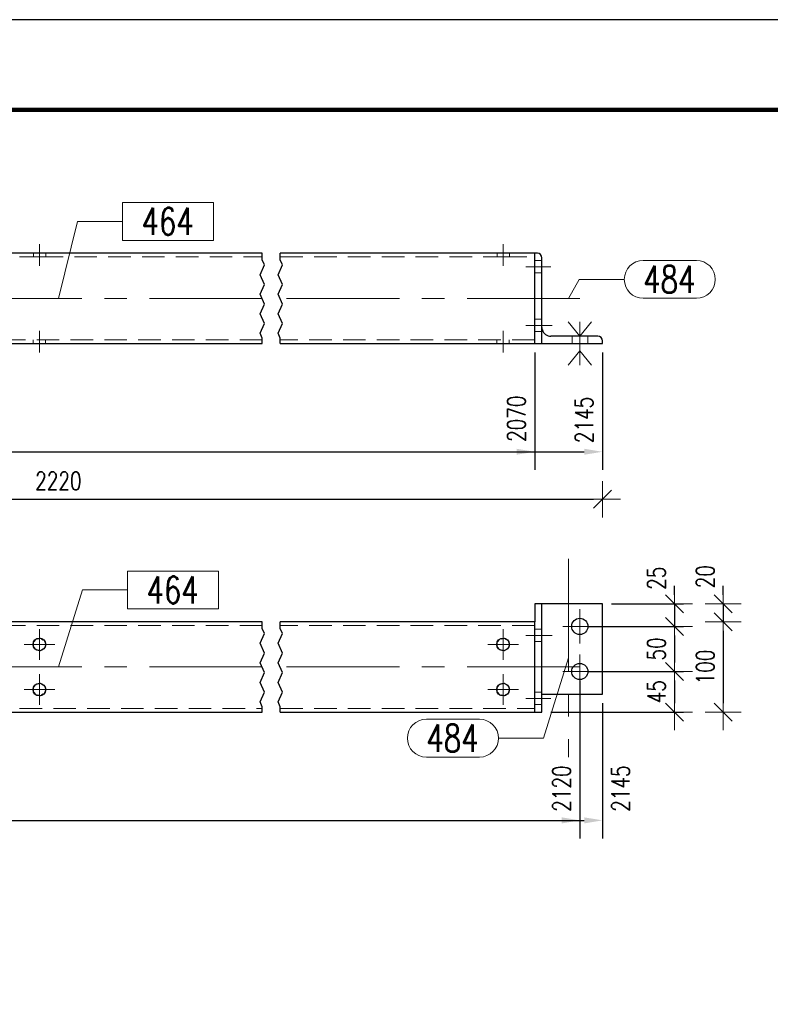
# Model space of a CAD drawing. Header units: millimetres. Extents: x -877 to 135, y 14151 to 14821.
# Tile 36 of 46: x -303 to -220, y 14636 to 14745. Entities that reach past the tile are written whole.
import ezdxf

# ---------------------------------------------------------------- set-up
doc = ezdxf.new("R2010")
doc.units = ezdxf.units.MM
doc.header["$LTSCALE"] = 10
doc.linetypes.add('HIDDEN', pattern=[0.375, 0.25, -0.125])
doc.linetypes.add('MITTE', pattern=[2, 1.25, -0.25, 0.25, -0.25])
doc.layers.get('Defpoints').update_dxf_attribs({"color": 1})
doc.layers.add('_FORMATKA', color=8, linetype='Continuous', plot=False)
for name, color, linetype, lineweight in [('_RAMKA', 7, 'Continuous', 35), ('PS_Bolt', 4, 'Continuous', 13), ('PS_DIM', 4, 'Continuous', 13), ('PS_Hidden', 2, 'HIDDEN', 9), ('PS_Mid', 5, 'MITTE', 15), ('PS_Pos', 1, 'Continuous', 15), ('PS_Shape', 161, 'Continuous', 30), ('PS_SOLID', 7, 'Continuous', 30)]:
    doc.layers.add(name, color=color, linetype=linetype, lineweight=lineweight)
doc.styles.add('simplex', font='simplex.shx', dxfattribs={"width": 0.75})
doc.dimstyles.new('1_10_GŁ_DS1-LS10', dxfattribs={"dimtxt": 2, "dimasz": 2, "dimexe": 2, "dimexo": 1, "dimgap": 1, "dimtad": 1, "dimjust": 4, "dimdec": 0, "dimlfac": 10, "dimtxsty": 'simplex', "dimblk1": 'NONE', "dimsah": 1, "dimcen": 2, "dimclrd": 256, "dimclre": 256, "dimclrt": 3, "dimadec": 1, "dimazin": 0, "dimtfac": 1, "dimtdec": 0, "dimtmove": 2, "dimatfit": 3, "dimfxl": 1, "dimarcsym": 0})
doc.dimstyles.new('1_10_PRZ', dxfattribs={"dimtxt": 2, "dimasz": 1, "dimexe": 2, "dimexo": 5, "dimgap": 1, "dimtad": 1, "dimdec": 0, "dimlfac": 10, "dimtxsty": 'simplex', "dimblk": 'dimznak', "dimcen": 2, "dimse1": 1, "dimse2": 1, "dimclrt": 3, "dimadec": 1, "dimazin": 0, "dimtfac": 1, "dimtdec": 0, "dimtix": 1, "dimtmove": 2, "dimatfit": 3, "dimldrblk": 'dim-grot', "dimfxl": 1, "dimarcsym": 0})
doc.dimstyles.new('1_10_PRZ_DS1-LS10', dxfattribs={"dimtxt": 2, "dimasz": 1, "dimexe": 2, "dimexo": 5, "dimgap": 1, "dimtad": 1, "dimdec": 0, "dimlfac": 10, "dimtxsty": 'simplex', "dimblk": 'dimznak', "dimcen": 2, "dimse1": 1, "dimse2": 1, "dimclrt": 3, "dimadec": 1, "dimazin": 0, "dimtfac": 1, "dimtdec": 0, "dimtix": 1, "dimtmove": 2, "dimatfit": 3, "dimldrblk": 'dim-grot', "dimfxl": 1, "dimarcsym": 0})
doc.dimstyles.new('1_10_SC', dxfattribs={"dimtxt": 2, "dimasz": 1, "dimexe": 1, "dimexo": 1, "dimgap": 1, "dimtad": 1, "dimdec": 0, "dimlfac": 10, "dimtxsty": 'simplex', "dimblk": 'dimznak', "dimcen": 2, "dimclrd": 256, "dimclre": 256, "dimclrt": 3, "dimadec": 1, "dimazin": 0, "dimtfac": 1, "dimtdec": 0, "dimtix": 1, "dimtmove": 2, "dimatfit": 3, "dimldrblk": 'dim-grot', "dimfxl": 1, "dimarcsym": 0})

# ---------------------------------------------------------------- blocks, each defined once
blk = doc.blocks.new('*D365')
at = {"layer": 'Defpoints', "color": 0, "transparency": 16777216}
for p in [(-351.43, 14709.17), (-245.83, 14709.17), (-245.83, 14697.17)]:
    blk.add_point(p, dxfattribs=at)
at = {"layer": 'PS_DIM', "lineweight": -2, "transparency": 16777216}
for p, q in [((-351.43, 14708.17), (-351.43, 14695.17)), ((-245.83, 14708.17), (-245.83, 14695.17)), ((-351.43, 14697.17), (-247.83, 14697.17))]:
    blk.add_line(p, q, dxfattribs=at)
at = {"layer": 'PS_DIM', "transparency": 16777216}
blk.add_solid([(-247.83, 14697.5), (-247.83, 14696.84), (-245.83, 14697.17)], dxfattribs=at)
at = {"layer": 'PS_DIM', "color": 3, "transparency": 16777216, "insert": (-247.85, 14700.83), "char_height": 2, "attachment_point": 5, "rotation": 90, "style": 'simplex'}
blk.add_mtext('2070', dxfattribs=at)
blk = doc.blocks.new('_None')
blk = doc.blocks.new('*D366')
at = {"layer": 'Defpoints', "color": 0, "transparency": 16777216}
for p in [(-351.43, 14709.17), (-238.33, 14709.17), (-238.33, 14697.17)]:
    blk.add_point(p, dxfattribs=at)
at = {"layer": 'PS_DIM', "lineweight": -2, "transparency": 16777216}
for p, q in [((-351.43, 14708.17), (-351.43, 14695.17)), ((-238.33, 14708.17), (-238.33, 14695.17)), ((-351.43, 14697.17), (-240.33, 14697.17))]:
    blk.add_line(p, q, dxfattribs=at)
at = {"layer": 'PS_DIM', "transparency": 16777216}
blk.add_solid([(-240.33, 14697.5), (-240.33, 14696.84), (-238.33, 14697.17)], dxfattribs=at)
at = {"layer": 'PS_DIM', "color": 3, "transparency": 16777216, "insert": (-240.35, 14700.69), "char_height": 2, "attachment_point": 5, "rotation": 90, "style": 'simplex'}
blk.add_mtext('2145', dxfattribs=at)
blk = doc.blocks.new('*D370')
at = {"layer": 'Defpoints', "color": 0, "transparency": 16777216}
for p in [(-240.83, 14672.81), (-351.43, 14668.31), (-240.83, 14656.31)]:
    blk.add_point(p, dxfattribs=at)
at = {"layer": 'PS_DIM', "lineweight": -2, "transparency": 16777216}
for p, q in [((-240.83, 14671.81), (-240.83, 14654.31)), ((-351.43, 14667.31), (-351.43, 14654.31)), ((-351.43, 14656.31), (-242.83, 14656.31))]:
    blk.add_line(p, q, dxfattribs=at)
at = {"layer": 'PS_DIM', "transparency": 16777216}
blk.add_solid([(-242.83, 14656.64), (-242.83, 14655.97), (-240.83, 14656.31)], dxfattribs=at)
at = {"layer": 'PS_DIM', "color": 3, "transparency": 16777216, "insert": (-242.85, 14659.83), "char_height": 2, "attachment_point": 5, "rotation": 90, "style": 'simplex'}
blk.add_mtext('2120', dxfattribs=at)
blk = doc.blocks.new('*D371')
at = {"layer": 'Defpoints', "color": 0, "transparency": 16777216}
for p in [(-238.33, 14670.31), (-351.43, 14668.31), (-238.33, 14656.31)]:
    blk.add_point(p, dxfattribs=at)
at = {"layer": 'PS_DIM', "lineweight": -2, "transparency": 16777216}
for p, q in [((-238.33, 14669.31), (-238.33, 14654.31)), ((-351.43, 14667.31), (-351.43, 14654.31)), ((-351.43, 14656.31), (-240.33, 14656.31))]:
    blk.add_line(p, q, dxfattribs=at)
at = {"layer": 'PS_DIM', "transparency": 16777216}
blk.add_solid([(-240.33, 14656.64), (-240.33, 14655.97), (-238.33, 14656.31)], dxfattribs=at)
at = {"layer": 'PS_DIM', "color": 3, "transparency": 16777216, "insert": (-236.31, 14659.83), "char_height": 2, "attachment_point": 5, "rotation": 90, "style": 'simplex'}
blk.add_mtext('2145', dxfattribs=at)
blk = doc.blocks.new('dimznak')
at = {"color": 0}
for points in [[(0, 2), (0, -2)], [(-2, 0), (2, 0)]]:
    blk.add_lwpolyline(points, dxfattribs=at)
at = {"color": 2}
blk.add_lwpolyline([(1, 1), (-1, -1)], dxfattribs=at)
blk = doc.blocks.new('*D372')
at = {"layer": 'Defpoints', "color": 0, "transparency": 16777216}
for p in [(-238.33, 14680.31), (-240.83, 14677.81), (-230.33, 14677.81)]:
    blk.add_point(p, dxfattribs=at)
at = {"layer": 'PS_DIM', "lineweight": -2, "transparency": 16777216}
for p, q in [((-230.33, 14681.31), (-230.33, 14682.31)), ((-237.33, 14680.31), (-229.33, 14680.31)), ((-230.33, 14680.31), (-230.33, 14677.81)), ((-239.83, 14677.81), (-229.33, 14677.81)), ((-230.33, 14676.81), (-230.33, 14675.81))]:
    blk.add_line(p, q, dxfattribs=at)
for p, rotation in [((-230.33, 14680.31), 270), ((-230.33, 14677.81), 90)]:
    blk.add_blockref('dimznak', p, dxfattribs=dict(at, rotation=rotation))
at = {"layer": 'PS_DIM', "color": 3, "transparency": 16777216, "insert": (-232.33, 14683.15), "char_height": 2, "attachment_point": 5, "rotation": 90, "style": 'simplex'}
blk.add_mtext('25', dxfattribs=at)
blk = doc.blocks.new('dim-grot')
blk.add_hatch(color=256).paths.add_polyline_path([(0, 0), (-2, 0.5), (-2, -0.5)])
blk.add_lwpolyline([(0, 0), (-2, 0.5), (-2, -0.5), (0, 0)])
blk = doc.blocks.new('*D373')
at = {"layer": 'Defpoints', "color": 0, "transparency": 16777216}
for p in [(-240.83, 14677.81), (-240.83, 14672.81), (-230.33, 14672.81)]:
    blk.add_point(p, dxfattribs=at)
at = {"layer": 'PS_DIM', "lineweight": -2, "transparency": 16777216}
for p, q in [((-239.83, 14677.81), (-229.33, 14677.81)), ((-230.33, 14676.81), (-230.33, 14673.81)), ((-239.83, 14672.81), (-229.33, 14672.81))]:
    blk.add_line(p, q, dxfattribs=at)
for p, rotation in [((-230.33, 14677.81), 90), ((-230.33, 14672.81), 270)]:
    blk.add_blockref('dimznak', p, dxfattribs=dict(at, rotation=rotation))
at = {"layer": 'PS_DIM', "color": 3, "transparency": 16777216, "insert": (-232.33, 14675.31), "char_height": 2, "attachment_point": 5, "rotation": 90, "style": 'simplex'}
blk.add_mtext('50', dxfattribs=at)
blk = doc.blocks.new('*D374')
at = {"layer": 'Defpoints', "color": 0, "transparency": 16777216}
for p in [(-240.83, 14672.81), (-245.03, 14668.31), (-230.33, 14668.31)]:
    blk.add_point(p, dxfattribs=at)
at = {"layer": 'PS_DIM', "lineweight": -2, "transparency": 16777216}
for p, q in [((-239.83, 14672.81), (-229.33, 14672.81)), ((-230.33, 14671.81), (-230.33, 14669.31)), ((-244.03, 14668.31), (-229.33, 14668.31))]:
    blk.add_line(p, q, dxfattribs=at)
for p, rotation in [((-230.33, 14672.81), 90), ((-230.33, 14668.31), 270)]:
    blk.add_blockref('dimznak', p, dxfattribs=dict(at, rotation=rotation))
at = {"layer": 'PS_DIM', "color": 3, "transparency": 16777216, "insert": (-232.33, 14670.56), "char_height": 2, "attachment_point": 5, "rotation": 90, "style": 'simplex'}
blk.add_mtext('45', dxfattribs=at)
blk = doc.blocks.new('*D375')
at = {"layer": 'Defpoints', "color": 0, "transparency": 16777216}
for p in [(-238.33, 14680.31), (-245.83, 14678.31), (-224.93, 14678.31)]:
    blk.add_point(p, dxfattribs=at)
at = {"layer": 'PS_DIM', "color": 0, "lineweight": -2, "transparency": 16777216}
for p, q in [((-224.93, 14681.31), (-224.93, 14682.31)), ((-224.93, 14680.31), (-224.93, 14678.31)), ((-224.93, 14677.31), (-224.93, 14676.31))]:
    blk.add_line(p, q, dxfattribs=at)
for p, rotation in [((-224.93, 14680.31), 270), ((-224.93, 14678.31), 90)]:
    blk.add_blockref('dimznak', p, dxfattribs=dict(at, rotation=rotation))
at = {"layer": 'PS_DIM', "color": 3, "transparency": 16777216, "insert": (-226.93, 14683.32), "char_height": 2, "attachment_point": 5, "rotation": 90, "style": 'simplex'}
blk.add_mtext('20', dxfattribs=at)
blk = doc.blocks.new('*D376')
at = {"layer": 'Defpoints', "color": 0, "transparency": 16777216}
for p in [(-245.83, 14678.31), (-245.03, 14668.31), (-224.93, 14668.31)]:
    blk.add_point(p, dxfattribs=at)
at = {"layer": 'PS_DIM', "color": 0, "lineweight": -2, "transparency": 16777216}
blk.add_line((-224.93, 14677.31), (-224.93, 14669.31), dxfattribs=at)
for p, rotation in [((-224.93, 14678.31), 90), ((-224.93, 14668.31), 270)]:
    blk.add_blockref('dimznak', p, dxfattribs=dict(at, rotation=rotation))
at = {"layer": 'PS_DIM', "color": 3, "transparency": 16777216, "insert": (-226.93, 14673.31), "char_height": 2, "attachment_point": 5, "rotation": 90, "style": 'simplex'}
blk.add_mtext('100', dxfattribs=at)
blk = doc.blocks.new('*D567')
at = {"layer": 'Defpoints', "color": 0, "transparency": 16777216}
for p in [(-358.93, 14709.17), (-238.33, 14709.17), (-238.33, 14691.9)]:
    blk.add_point(p, dxfattribs=at)
at = {"layer": 'PS_DIM', "color": 0, "lineweight": -2, "transparency": 16777216}
blk.add_line((-357.93, 14691.9), (-239.33, 14691.9), dxfattribs=at)
at = {"layer": 'PS_DIM', "color": 0, "lineweight": -2, "transparency": 16777216, "rotation": 180}
blk.add_blockref('dimznak', (-358.93, 14691.9), dxfattribs=at)
at = {"layer": 'PS_DIM', "color": 0, "lineweight": -2, "transparency": 16777216}
blk.add_blockref('dimznak', (-238.33, 14691.9), dxfattribs=at)
at = {"layer": 'PS_DIM', "color": 3, "transparency": 16777216, "insert": (-298.63, 14693.94), "char_height": 2, "attachment_point": 5, "style": 'simplex'}
blk.add_mtext('2220', dxfattribs=at)
blk = doc.blocks.new('*U279')
at = {"layer": '_FORMATKA', "lineweight": -3}
blk.add_lwpolyline([(-1000, 0), (0, 0), (0, 594), (-1000, 594)], close=True, dxfattribs=at)
at = {"layer": '_RAMKA', "lineweight": -3, "const_width": 0.5}
blk.add_lwpolyline([(-970, 10), (-10, 10), (-10, 584), (-970, 584)], close=True, dxfattribs=at)
blk = doc.blocks.new('*X631')
at = {"color": 4, "linetype": 'Continuous'}
for p, q in [((-242.11, 14711.57), (-240.83, 14709.97)), ((-240.83, 14709.97), (-239.55, 14711.57)), ((-240.83, 14711.57), (-240.83, 14706.77)), ((-242.11, 14706.77), (-240.83, 14708.37)), ((-240.83, 14708.37), (-239.55, 14706.77))]:
    blk.add_line(p, q, dxfattribs=at)
blk = doc.blocks.new('*X632')
at = {"color": 4, "linetype": 'Continuous'}
for p, q in [((-242.11, 14711.57), (-240.83, 14709.97)), ((-240.83, 14709.97), (-239.55, 14711.57)), ((-240.83, 14711.57), (-240.83, 14706.77)), ((-242.11, 14706.77), (-240.83, 14708.37)), ((-240.83, 14708.37), (-239.55, 14706.77))]:
    blk.add_line(p, q, dxfattribs=at)
blk = doc.blocks.new('*X635')
at = {"color": 1}
for p, q in [((-327.43, 14718.43), (-327.43, 14719.17)), ((-325.43, 14718.43), (-325.43, 14719.17)), ((-276.03, 14718.43), (-276.03, 14719.17)), ((-274.03, 14718.43), (-274.03, 14719.17)), ((-327.2, 14717.88), (-327.43, 14718.43)), ((-325.2, 14717.88), (-325.43, 14718.43)), ((-275.8, 14717.88), (-276.03, 14718.43)), ((-273.8, 14717.88), (-274.03, 14718.43)), ((-327.66, 14716.8), (-327.2, 14717.88)), ((-325.66, 14716.8), (-325.2, 14717.88)), ((-276.26, 14716.8), (-275.8, 14717.88)), ((-274.26, 14716.8), (-273.8, 14717.88)), ((-327.2, 14715.72), (-327.66, 14716.8)), ((-325.2, 14715.72), (-325.66, 14716.8)), ((-275.8, 14715.72), (-276.26, 14716.8)), ((-273.8, 14715.72), (-274.26, 14716.8)), ((-327.66, 14714.63), (-327.2, 14715.72)), ((-325.66, 14714.63), (-325.2, 14715.72)), ((-276.26, 14714.63), (-275.8, 14715.72)), ((-274.26, 14714.63), (-273.8, 14715.72)), ((-327.2, 14713.55), (-327.66, 14714.63)), ((-325.2, 14713.55), (-325.66, 14714.63)), ((-275.8, 14713.55), (-276.26, 14714.63)), ((-273.8, 14713.55), (-274.26, 14714.63)), ((-327.66, 14712.47), (-327.2, 14713.55)), ((-325.66, 14712.47), (-325.2, 14713.55)), ((-276.26, 14712.47), (-275.8, 14713.55)), ((-274.26, 14712.47), (-273.8, 14713.55)), ((-327.2, 14711.38), (-327.66, 14712.47)), ((-325.2, 14711.38), (-325.66, 14712.47)), ((-275.8, 14711.38), (-276.26, 14712.47)), ((-273.8, 14711.38), (-274.26, 14712.47)), ((-327.66, 14710.3), (-327.2, 14711.38)), ((-325.66, 14710.3), (-325.2, 14711.38)), ((-276.26, 14710.3), (-275.8, 14711.38)), ((-274.26, 14710.3), (-273.8, 14711.38)), ((-327.43, 14709.76), (-327.66, 14710.3)), ((-327.43, 14709.17), (-327.43, 14709.76)), ((-325.43, 14709.76), (-325.66, 14710.3)), ((-325.43, 14709.17), (-325.43, 14709.76)), ((-276.03, 14709.76), (-276.26, 14710.3)), ((-276.03, 14709.17), (-276.03, 14709.76)), ((-274.03, 14709.76), (-274.26, 14710.3)), ((-274.03, 14709.17), (-274.03, 14709.76))]:
    blk.add_line(p, q, dxfattribs=at)
at = {"layer": 'PS_Hidden', "color": 2, "linetype": 'HIDDEN'}
for p, q in [((-301.39, 14719.17), (-301.39, 14718.77)), ((-300.03, 14718.77), (-300.03, 14719.17)), ((-249.99, 14719.17), (-249.99, 14718.77)), ((-248.63, 14718.77), (-248.63, 14719.17)), ((-351.43, 14718.37), (-352.23, 14718.37)), ((-351.43, 14718.77), (-327.43, 14718.77)), ((-325.43, 14718.77), (-300.61, 14718.77)), ((-300.61, 14718.77), (-276.03, 14718.77)), ((-274.03, 14718.77), (-249.21, 14718.77)), ((-249.21, 14718.77), (-245.83, 14718.77)), ((-245.03, 14718.37), (-245.83, 14718.37)), ((-352.23, 14717.01), (-351.43, 14717.01)), ((-245.83, 14717.01), (-245.03, 14717.01)), ((-351.43, 14711.87), (-352.23, 14711.87)), ((-245.03, 14711.87), (-245.83, 14711.87)), ((-352.33, 14710.51), (-352.33, 14710.54)), ((-352.33, 14710.51), (-351.43, 14710.51)), ((-351.43, 14711.29), (-351.43, 14710.82)), ((-351.43, 14710.82), (-351.43, 14710.51)), ((-245.83, 14710.51), (-245.03, 14710.51)), ((-245.03, 14710.51), (-244.92, 14710.51)), ((-358.93, 14709.47), (-358.93, 14709.17)), ((-357.27, 14709.97), (-357.27, 14709.17)), ((-355.53, 14709.17), (-355.53, 14709.97)), ((-327.43, 14709.57), (-351.43, 14709.57)), ((-276.03, 14709.57), (-325.43, 14709.57)), ((-301.43, 14709.57), (-301.43, 14709.17)), ((-300.07, 14709.17), (-300.07, 14709.57)), ((-245.83, 14709.57), (-274.03, 14709.57)), ((-250.03, 14709.57), (-250.03, 14709.17)), ((-248.67, 14709.17), (-248.67, 14709.57)), ((-241.67, 14709.97), (-241.67, 14709.17)), ((-239.93, 14709.17), (-239.93, 14709.97))]:
    blk.add_line(p, q, dxfattribs=at)
at = {"layer": 'PS_Mid', "color": 5, "linetype": 'MITTE'}
for p, q in [((-300.73, 14720.17), (-300.73, 14717.77)), ((-300.73, 14720.17), (-300.73, 14717.77)), ((-249.33, 14720.17), (-249.33, 14717.77)), ((-249.33, 14720.17), (-249.33, 14717.77)), ((-353.23, 14717.67), (-350.43, 14717.67)), ((-353.23, 14717.67), (-350.43, 14717.67)), ((-246.83, 14717.67), (-244.03, 14717.67)), ((-246.83, 14717.67), (-244.03, 14717.67)), ((-327.43, 14714.17), (-356.43, 14714.17)), ((-355.18, 14714.17), (-355.18, 14714.17)), ((-276.03, 14714.17), (-325.43, 14714.17)), ((-240.83, 14714.17), (-274.03, 14714.17)), ((-242.08, 14714.17), (-242.08, 14714.17)), ((-356.43, 14710.97), (-356.43, 14708.17)), ((-356.43, 14710.97), (-356.43, 14708.17)), ((-353.23, 14711.17), (-350.43, 14711.17)), ((-353.23, 14711.17), (-350.43, 14711.17)), ((-300.73, 14708.17), (-300.73, 14710.57)), ((-300.73, 14708.17), (-300.73, 14710.57)), ((-249.33, 14708.17), (-249.33, 14710.57)), ((-249.33, 14708.17), (-249.33, 14710.57)), ((-246.83, 14711.17), (-244.03, 14711.17)), ((-246.83, 14711.17), (-243.89, 14711.17)), ((-240.83, 14710.97), (-240.83, 14708.17)), ((-240.83, 14710.97), (-240.83, 14708.17))]:
    blk.add_line(p, q, dxfattribs=at)
at = {"layer": 'PS_SOLID', "color": 7, "linetype": 'Continuous'}
for p, q in [((-351.43, 14719.17), (-351.73, 14719.17)), ((-327.43, 14719.17), (-351.43, 14719.17)), ((-351.43, 14717.79), (-351.43, 14719.17)), ((-276.03, 14719.17), (-325.43, 14719.17)), ((-245.83, 14719.17), (-274.03, 14719.17)), ((-245.53, 14719.17), (-245.83, 14719.17)), ((-245.83, 14709.17), (-245.83, 14719.17)), ((-352.23, 14718.67), (-352.23, 14710.97)), ((-245.03, 14717.79), (-245.03, 14718.67)), ((-351.43, 14711.29), (-351.43, 14717.79)), ((-245.03, 14709.17), (-245.03, 14717.79)), ((-351.43, 14709.17), (-351.43, 14711.29)), ((-245.02, 14710.87), (-245.03, 14710.97)), ((-245, 14710.73), (-245.03, 14710.73)), ((-245.01, 14710.82), (-245.02, 14710.87)), ((-245, 14710.73), (-245.01, 14710.82)), ((-244.98, 14710.67), (-245, 14710.73)), ((-358.93, 14709.47), (-358.93, 14709.17)), ((-353.23, 14709.97), (-358.43, 14709.97)), ((-238.83, 14709.97), (-244.03, 14709.97)), ((-238.33, 14709.17), (-238.33, 14709.47)), ((-358.93, 14709.17), (-356.27, 14709.17)), ((-356.27, 14709.17), (-351.43, 14709.17)), ((-351.43, 14709.17), (-327.43, 14709.17)), ((-325.43, 14709.17), (-300.85, 14709.17)), ((-300.85, 14709.17), (-276.03, 14709.17)), ((-274.03, 14709.17), (-249.45, 14709.17)), ((-249.45, 14709.17), (-245.83, 14709.17)), ((-245.83, 14709.17), (-245.03, 14709.17)), ((-245.03, 14709.17), (-240.67, 14709.17)), ((-240.67, 14709.17), (-238.33, 14709.17))]:
    blk.add_line(p, q, dxfattribs=at)
at = {"layer": 'PS_SOLID'}
for centre, radius, start, end in [((-351.73, 14718.67), 0.5, 90, 180), ((-245.53, 14718.67), 0.5, 0, 90), ((-353.23, 14710.97), 1, 270, 0), ((-244.03, 14710.97), 1, 197.4194, 270), ((-358.43, 14709.47), 0.5, 168.3871, 180), ((-358.43, 14709.47), 0.5, 90, 168.3871), ((-238.83, 14709.47), 0.5, 0, 90)]:
    blk.add_arc(centre, radius, start, end, dxfattribs=at)
blk = doc.blocks.new('*X636')
at = {"color": 1}
for p, q in [((-281.42, 14724.8), (-291.51, 14724.8)), ((-291.51, 14724.8), (-291.51, 14720.6)), ((-281.42, 14720.6), (-281.42, 14724.8)), ((-298.63, 14714.17), (-296.51, 14722.7)), ((-296.51, 14722.7), (-291.51, 14722.7)), ((-291.51, 14720.6), (-281.42, 14720.6))]:
    blk.add_line(p, q, dxfattribs=at)
at = {"color": 30, "style": 'simplex', "width": 0.75}
blk.add_text('464', height=3, dxfattribs=at).set_placement((-289.41, 14721.2))
blk = doc.blocks.new('*X637')
at = {"color": 1}
for p, q in [((-233.8, 14718.38), (-227.91, 14718.38)), ((-242.08, 14714.17), (-240.9, 14716.28)), ((-240.9, 14716.28), (-235.9, 14716.28)), ((-233.8, 14714.18), (-227.91, 14714.18))]:
    blk.add_line(p, q, dxfattribs=at)
for centre, start, end in [((-233.8, 14716.28), 90, 270), ((-227.91, 14716.28), 270, 90)]:
    blk.add_arc(centre, 2.1, start, end, dxfattribs=at)
at = {"color": 30, "style": 'simplex', "width": 0.75}
blk.add_text('484', height=3, dxfattribs=at).set_placement((-233.8, 14714.78))
blk = doc.blocks.new('*X642')
at = {"color": 4, "linetype": 'Continuous'}
blk.add_line((-240.83, 14672.81), (-240.83, 14672.81), dxfattribs=at)
blk.add_line((-240.83, 14672.81), (-240.83, 14672.81), dxfattribs=at)
blk.add_line((-240.83, 14672.81), (-240.83, 14672.81), dxfattribs=at)
blk.add_line((-240.83, 14672.81), (-240.83, 14672.81), dxfattribs=at)
blk.add_line((-240.83, 14672.81), (-240.83, 14672.81), dxfattribs=at)
blk = doc.blocks.new('*X643')
at = {"color": 4, "linetype": 'Continuous'}
blk.add_line((-240.83, 14677.81), (-240.83, 14677.81), dxfattribs=at)
blk.add_line((-240.83, 14677.81), (-240.83, 14677.81), dxfattribs=at)
blk.add_line((-240.83, 14677.81), (-240.83, 14677.81), dxfattribs=at)
blk.add_line((-240.83, 14677.81), (-240.83, 14677.81), dxfattribs=at)
blk.add_line((-240.83, 14677.81), (-240.83, 14677.81), dxfattribs=at)
blk = doc.blocks.new('*X646')
at = {"color": 1}
for p, q in [((-327.43, 14677.56), (-327.43, 14678.31)), ((-325.43, 14677.56), (-325.43, 14678.31)), ((-276.03, 14677.56), (-276.03, 14678.31)), ((-274.03, 14677.56), (-274.03, 14678.31)), ((-327.66, 14675.94), (-327.2, 14677.02)), ((-327.2, 14677.02), (-327.43, 14677.56)), ((-325.66, 14675.94), (-325.2, 14677.02)), ((-325.2, 14677.02), (-325.43, 14677.56)), ((-276.26, 14675.94), (-275.8, 14677.02)), ((-275.8, 14677.02), (-276.03, 14677.56)), ((-274.26, 14675.94), (-273.8, 14677.02)), ((-273.8, 14677.02), (-274.03, 14677.56)), ((-327.2, 14674.85), (-327.66, 14675.94)), ((-325.2, 14674.85), (-325.66, 14675.94)), ((-275.8, 14674.85), (-276.26, 14675.94)), ((-273.8, 14674.85), (-274.26, 14675.94)), ((-327.66, 14673.77), (-327.2, 14674.85)), ((-325.66, 14673.77), (-325.2, 14674.85)), ((-276.26, 14673.77), (-275.8, 14674.85)), ((-274.26, 14673.77), (-273.8, 14674.85)), ((-327.2, 14672.69), (-327.66, 14673.77)), ((-325.2, 14672.69), (-325.66, 14673.77)), ((-275.8, 14672.69), (-276.26, 14673.77)), ((-273.8, 14672.69), (-274.26, 14673.77)), ((-327.66, 14671.6), (-327.2, 14672.69)), ((-325.66, 14671.6), (-325.2, 14672.69)), ((-276.26, 14671.6), (-275.8, 14672.69)), ((-274.26, 14671.6), (-273.8, 14672.69)), ((-327.2, 14670.52), (-327.66, 14671.6)), ((-325.2, 14670.52), (-325.66, 14671.6)), ((-275.8, 14670.52), (-276.26, 14671.6)), ((-273.8, 14670.52), (-274.26, 14671.6)), ((-327.66, 14669.44), (-327.2, 14670.52)), ((-325.66, 14669.44), (-325.2, 14670.52)), ((-276.26, 14669.44), (-275.8, 14670.52)), ((-274.26, 14669.44), (-273.8, 14670.52)), ((-327.43, 14668.89), (-327.66, 14669.44)), ((-325.43, 14668.89), (-325.66, 14669.44)), ((-276.03, 14668.89), (-276.26, 14669.44)), ((-274.03, 14668.89), (-274.26, 14669.44)), ((-327.43, 14668.31), (-327.43, 14668.89)), ((-325.43, 14668.31), (-325.43, 14668.89)), ((-276.03, 14668.31), (-276.03, 14668.89)), ((-274.03, 14668.31), (-274.03, 14668.89))]:
    blk.add_line(p, q, dxfattribs=at)
at = {"layer": 'PS_Hidden', "color": 2, "linetype": 'HIDDEN'}
for p, q in [((-358.93, 14678.31), (-358.93, 14668.31)), ((-327.43, 14677.91), (-351.43, 14677.91)), ((-276.03, 14677.91), (-325.43, 14677.91)), ((-245.83, 14677.91), (-274.03, 14677.91)), ((-351.43, 14677.51), (-352.23, 14677.51)), ((-245.03, 14677.51), (-245.83, 14677.51)), ((-352.23, 14676.15), (-351.43, 14676.15)), ((-301.39, 14676.05), (-301.31, 14676.14)), ((-301.39, 14675.92), (-301.39, 14676.05)), ((-301.39, 14675.57), (-301.39, 14675.69)), ((-301.31, 14675.47), (-301.39, 14675.57)), ((-301.16, 14676.32), (-301.08, 14676.41)), ((-301.08, 14676.41), (-300.96, 14676.43)), ((-300.73, 14676.47), (-300.61, 14676.5)), ((-300.61, 14676.5), (-300.5, 14676.43)), ((-300.3, 14676.32), (-300.19, 14676.26)), ((-300.19, 14676.26), (-300.15, 14676.14)), ((-300.15, 14675.47), (-300.19, 14675.36)), ((-300.07, 14675.92), (-300.03, 14675.81)), ((-300.03, 14675.81), (-300.07, 14675.69)), ((-249.99, 14676.05), (-249.91, 14676.14)), ((-249.99, 14675.92), (-249.99, 14676.05)), ((-249.99, 14675.57), (-249.99, 14675.69)), ((-249.91, 14675.47), (-249.99, 14675.57)), ((-249.76, 14676.32), (-249.68, 14676.41)), ((-249.68, 14676.41), (-249.56, 14676.43)), ((-249.33, 14676.47), (-249.21, 14676.5)), ((-249.21, 14676.5), (-249.1, 14676.43)), ((-248.9, 14676.32), (-248.79, 14676.26)), ((-248.79, 14676.26), (-248.75, 14676.14)), ((-248.75, 14675.47), (-248.79, 14675.36)), ((-248.67, 14675.92), (-248.63, 14675.81)), ((-248.63, 14675.81), (-248.67, 14675.69)), ((-245.83, 14676.15), (-245.03, 14676.15)), ((-301.08, 14675.2), (-301.16, 14675.29)), ((-300.96, 14675.18), (-301.08, 14675.2)), ((-300.61, 14675.12), (-300.73, 14675.14)), ((-300.5, 14675.18), (-300.61, 14675.12)), ((-300.19, 14675.36), (-300.3, 14675.29)), ((-249.68, 14675.2), (-249.76, 14675.29)), ((-249.56, 14675.18), (-249.68, 14675.2)), ((-249.21, 14675.12), (-249.33, 14675.14)), ((-249.1, 14675.18), (-249.21, 14675.12)), ((-248.79, 14675.36), (-248.9, 14675.29)), ((-301.39, 14671.05), (-301.31, 14671.14)), ((-301.16, 14671.32), (-301.08, 14671.41)), ((-301.08, 14671.41), (-300.96, 14671.43)), ((-300.73, 14671.47), (-300.61, 14671.5)), ((-300.61, 14671.5), (-300.5, 14671.43)), ((-300.3, 14671.32), (-300.19, 14671.26)), ((-300.19, 14671.26), (-300.15, 14671.14)), ((-249.99, 14671.05), (-249.91, 14671.14)), ((-249.76, 14671.32), (-249.68, 14671.41)), ((-249.68, 14671.41), (-249.56, 14671.43)), ((-249.33, 14671.47), (-249.21, 14671.5)), ((-249.21, 14671.5), (-249.1, 14671.43)), ((-248.9, 14671.32), (-248.79, 14671.26)), ((-248.79, 14671.26), (-248.75, 14671.14)), ((-351.43, 14670.51), (-352.23, 14670.51)), ((-301.39, 14670.92), (-301.39, 14671.05)), ((-301.39, 14670.57), (-301.39, 14670.69)), ((-301.31, 14670.47), (-301.39, 14670.57)), ((-301.08, 14670.2), (-301.16, 14670.29)), ((-300.96, 14670.18), (-301.08, 14670.2)), ((-300.61, 14670.12), (-300.73, 14670.14)), ((-300.5, 14670.18), (-300.61, 14670.12)), ((-300.19, 14670.36), (-300.3, 14670.29)), ((-300.15, 14670.47), (-300.19, 14670.36)), ((-300.07, 14670.92), (-300.03, 14670.81)), ((-300.03, 14670.81), (-300.07, 14670.69)), ((-249.99, 14670.81), (-249.99, 14671.05)), ((-249.99, 14670.92), (-249.99, 14671.05)), ((-249.99, 14670.69), (-249.99, 14670.81)), ((-249.99, 14670.57), (-249.99, 14670.69)), ((-249.91, 14670.47), (-249.99, 14670.57)), ((-249.68, 14670.2), (-249.76, 14670.29)), ((-249.56, 14670.18), (-249.68, 14670.2)), ((-249.21, 14670.12), (-249.33, 14670.14)), ((-249.1, 14670.18), (-249.21, 14670.12)), ((-248.79, 14670.36), (-248.9, 14670.29)), ((-248.75, 14670.47), (-248.79, 14670.36)), ((-248.67, 14670.92), (-248.63, 14670.81)), ((-248.63, 14670.81), (-248.67, 14670.69)), ((-245.03, 14670.51), (-245.83, 14670.51)), ((-352.23, 14669.15), (-351.43, 14669.15)), ((-245.83, 14669.15), (-245.03, 14669.15)), ((-351.43, 14668.71), (-327.43, 14668.71)), ((-325.43, 14668.71), (-276.03, 14668.71)), ((-274.03, 14668.71), (-245.83, 14668.71))]:
    blk.add_line(p, q, dxfattribs=at)
at = {"layer": 'PS_Hidden'}
blk.add_arc((-300.73, 14670.81), 0.7, 160, 200, dxfattribs=at)
at = {"layer": 'PS_Mid', "color": 5, "linetype": 'MITTE'}
for p, q in [((-242.08, 14685.31), (-242.08, 14663.31)), ((-355.18, 14683.31), (-355.18, 14663.31)), ((-240.83, 14679.71), (-240.83, 14675.91)), ((-356.43, 14677.71), (-356.43, 14673.91)), ((-238.93, 14677.81), (-242.73, 14677.81)), ((-353.23, 14676.81), (-350.43, 14676.81)), ((-353.23, 14676.81), (-350.43, 14676.81)), ((-300.73, 14677.51), (-300.73, 14674.11)), ((-300.73, 14677.51), (-300.73, 14674.11)), ((-249.33, 14677.51), (-249.33, 14674.11)), ((-249.33, 14677.51), (-249.33, 14674.11)), ((-246.83, 14676.81), (-244.03, 14676.81)), ((-246.83, 14676.81), (-243.89, 14676.81)), ((-354.53, 14675.81), (-358.33, 14675.81)), ((-299.03, 14675.81), (-302.43, 14675.81)), ((-299.03, 14675.81), (-302.43, 14675.81)), ((-247.63, 14675.81), (-251.03, 14675.81)), ((-247.63, 14675.81), (-251.03, 14675.81)), ((-240.83, 14674.71), (-240.83, 14670.91)), ((-327.43, 14673.31), (-356.43, 14673.31)), ((-276.03, 14673.31), (-325.43, 14673.31)), ((-240.83, 14673.31), (-274.03, 14673.31)), ((-356.43, 14672.71), (-356.43, 14668.91)), ((-300.73, 14672.51), (-300.73, 14669.11)), ((-300.73, 14672.51), (-300.73, 14669.11)), ((-249.33, 14672.51), (-249.33, 14669.11)), ((-249.33, 14672.51), (-249.33, 14669.11)), ((-238.93, 14672.81), (-242.73, 14672.81)), ((-354.53, 14670.81), (-358.33, 14670.81)), ((-299.03, 14670.81), (-302.43, 14670.81)), ((-299.03, 14670.81), (-302.43, 14670.81)), ((-247.63, 14670.81), (-251.03, 14670.81)), ((-247.63, 14670.81), (-251.03, 14670.81)), ((-353.23, 14669.81), (-350.43, 14669.81)), ((-353.23, 14669.81), (-350.43, 14669.81)), ((-246.83, 14669.81), (-244.03, 14669.81)), ((-246.83, 14669.81), (-244.03, 14669.81))]:
    blk.add_line(p, q, dxfattribs=at)
at = {"layer": 'PS_SOLID', "color": 7, "linetype": 'Continuous'}
for p, q in [((-245.03, 14680.31), (-245.83, 14680.31)), ((-245.83, 14680.31), (-245.83, 14678.31)), ((-240.99, 14680.31), (-245.03, 14680.31)), ((-245.03, 14676.93), (-245.03, 14680.31)), ((-238.33, 14680.31), (-240.99, 14680.31)), ((-238.33, 14670.31), (-238.33, 14680.31)), ((-356.59, 14678.31), (-358.93, 14678.31)), ((-358.93, 14678.31), (-358.93, 14668.31)), ((-352.23, 14678.31), (-356.59, 14678.31)), ((-351.43, 14678.31), (-352.23, 14678.31)), ((-352.23, 14678.31), (-352.23, 14668.31)), ((-327.43, 14678.31), (-351.43, 14678.31)), ((-351.43, 14676.93), (-351.43, 14678.31)), ((-300.85, 14678.31), (-325.43, 14678.31)), ((-276.03, 14678.31), (-300.85, 14678.31)), ((-249.45, 14678.31), (-274.03, 14678.31)), ((-245.83, 14678.31), (-249.45, 14678.31)), ((-245.83, 14677.91), (-245.83, 14678.31)), ((-245.83, 14668.31), (-245.83, 14677.91)), ((-351.43, 14669.93), (-351.43, 14676.93)), ((-245.03, 14669.93), (-245.03, 14676.93)), ((-301.39, 14675.69), (-301.39, 14675.92)), ((-301.31, 14676.14), (-301.16, 14676.32)), ((-301.16, 14675.29), (-301.31, 14675.47)), ((-300.96, 14676.43), (-300.73, 14676.47)), ((-300.5, 14676.43), (-300.3, 14676.32)), ((-300.15, 14676.14), (-300.07, 14675.92)), ((-300.07, 14675.69), (-300.15, 14675.47)), ((-249.99, 14675.69), (-249.99, 14675.92)), ((-249.91, 14676.14), (-249.76, 14676.32)), ((-249.76, 14675.29), (-249.91, 14675.47)), ((-249.56, 14676.43), (-249.33, 14676.47)), ((-249.1, 14676.43), (-248.9, 14676.32)), ((-248.75, 14676.14), (-248.67, 14675.92)), ((-248.67, 14675.69), (-248.75, 14675.47)), ((-300.73, 14675.14), (-300.96, 14675.18)), ((-300.3, 14675.29), (-300.5, 14675.18)), ((-249.33, 14675.14), (-249.56, 14675.18)), ((-248.9, 14675.29), (-249.1, 14675.18)), ((-301.31, 14671.14), (-301.16, 14671.32)), ((-300.96, 14671.43), (-300.73, 14671.47)), ((-300.5, 14671.43), (-300.3, 14671.32)), ((-300.15, 14671.14), (-300.07, 14670.92)), ((-249.91, 14671.14), (-249.76, 14671.32)), ((-249.56, 14671.43), (-249.33, 14671.47)), ((-249.1, 14671.43), (-248.9, 14671.32)), ((-248.75, 14671.14), (-248.67, 14670.92)), ((-301.39, 14670.69), (-301.39, 14670.92)), ((-301.16, 14670.29), (-301.31, 14670.47)), ((-300.73, 14670.14), (-300.96, 14670.18)), ((-300.3, 14670.29), (-300.5, 14670.18)), ((-300.07, 14670.69), (-300.15, 14670.47)), ((-249.99, 14670.69), (-249.99, 14670.92)), ((-249.76, 14670.29), (-249.91, 14670.47)), ((-249.33, 14670.14), (-249.56, 14670.18)), ((-248.9, 14670.29), (-249.1, 14670.18)), ((-248.67, 14670.69), (-248.75, 14670.47)), ((-245.03, 14670.31), (-238.33, 14670.31)), ((-351.43, 14669.93), (-351.43, 14668.31)), ((-245.03, 14668.31), (-245.03, 14669.93)), ((-358.93, 14668.31), (-352.23, 14668.31)), ((-352.23, 14668.31), (-351.43, 14668.31)), ((-351.43, 14668.31), (-327.43, 14668.31)), ((-325.43, 14668.31), (-276.03, 14668.31)), ((-274.03, 14668.31), (-245.83, 14668.31)), ((-245.83, 14668.31), (-245.03, 14668.31))]:
    blk.add_line(p, q, dxfattribs=at)
at = {"layer": 'PS_SOLID', "color": 7}
for centre, radius in [((-240.83, 14677.81), 0.9), ((-356.43, 14675.81), 0.9), ((-300.73, 14675.81), 0.7), ((-249.33, 14675.81), 0.7), ((-240.83, 14672.81), 0.9), ((-356.43, 14670.81), 0.9), ((-300.73, 14670.81), 0.7), ((-249.33, 14670.81), 0.7)]:
    blk.add_circle(centre, radius, dxfattribs=at)
blk = doc.blocks.new('*X647')
at = {"color": 1}
for p, q in [((-280.87, 14683.95), (-290.96, 14683.95)), ((-290.96, 14683.95), (-290.96, 14679.75)), ((-280.87, 14679.75), (-280.87, 14683.95)), ((-298.63, 14673.31), (-295.96, 14681.85)), ((-295.96, 14681.85), (-290.96, 14681.85)), ((-290.96, 14679.75), (-280.87, 14679.75))]:
    blk.add_line(p, q, dxfattribs=at)
at = {"color": 30, "style": 'simplex', "width": 0.75}
blk.add_text('464', height=3, dxfattribs=at).set_placement((-288.86, 14680.35))
blk = doc.blocks.new('*X648')
at = {"color": 1}
for p, q in [((-242.08, 14674.31), (-244.84, 14665.42)), ((-257.84, 14667.52), (-251.94, 14667.52)), ((-249.84, 14665.42), (-244.84, 14665.42)), ((-257.84, 14663.32), (-251.94, 14663.32))]:
    blk.add_line(p, q, dxfattribs=at)
for centre, start, end in [((-257.84, 14665.42), 90, 270), ((-251.94, 14665.42), 270, 90)]:
    blk.add_arc(centre, 2.1, start, end, dxfattribs=at)
at = {"color": 30, "style": 'simplex', "width": 0.75}
blk.add_text('484', height=3, dxfattribs=at).set_placement((-257.84, 14663.92))

msp = doc.modelspace()

# ---------------------------------------------------------------- block references
at = {"layer": 'PS_Bolt', "color": 4}
for name in ['*X631', '*X632', '*X643', '*X642']:
    msp.add_blockref(name, (0, 0), dxfattribs=at)
at = {"layer": 'PS_DIM'}
msp.add_blockref('*U279', (129.44, 14151.07), dxfattribs=at)
at = {"layer": 'PS_Pos'}
for name in ['*X636', '*X637', '*X647', '*X648']:
    msp.add_blockref(name, (0, 0), dxfattribs=at)
at = {"layer": 'PS_Shape', "color": 20}
for name in ['*X635', '*X646']:
    msp.add_blockref(name, (0, 0), dxfattribs=at)

# ---------------------------------------------------------------- dimensions: what is measured, and where the dimension line sits
at = {"layer": 'PS_DIM'}
dim = msp.add_linear_dim(base=(-238.33, 14691.9), p1=(-358.93, 14709.17), p2=(-238.33, 14709.17), text='2220', dimstyle='1_10_PRZ_DS1-LS10', dxfattribs=at)
dim.commit()
dim.dimension.update_dxf_attribs({"geometry": '*D567', "text_midpoint": (-298.63, 14693.94), "dimtype": 128})
for base, p1, p2, text, picture, middle in [((-245.83, 14697.17), (-351.43, 14709.17), (-245.83, 14709.17), '2070', '*D365', (-247.85, 14700.83)), ((-238.33, 14697.17), (-351.43, 14709.17), (-238.33, 14709.17), '2145', '*D366', (-240.35, 14700.69)), ((-240.83, 14656.31), (-351.43, 14668.31), (-240.83, 14672.81), '2120', '*D370', (-242.85, 14659.83)), ((-238.33, 14656.31), (-351.43, 14668.31), (-238.33, 14670.31), '2145', '*D371', (-236.31, 14659.83))]:
    dim = msp.add_linear_dim(base=base, p1=p1, p2=p2, text=text, dimstyle='1_10_GŁ_DS1-LS10', dxfattribs=at)
    dim.commit()
    dim.dimension.update_dxf_attribs({"geometry": picture, "text_midpoint": middle, "dimtype": 128, "text_rotation": 90})
for base, p2, dimstyle, picture, middle in [((-224.93, 14678.31), (-245.83, 14678.31), '1_10_PRZ', '*D375', (-226.93, 14683.32)), ((-230.33, 14677.81), (-240.83, 14677.81), '1_10_SC', '*D372', (-232.33, 14683.15))]:
    dim = msp.add_linear_dim(base=base, p1=(-238.33, 14680.31), p2=p2, angle=90, dimstyle=dimstyle, dxfattribs=at)
    dim.commit()
    dim.dimension.update_dxf_attribs({"geometry": picture, "text_midpoint": middle, "dimtype": 128})
for base, p1, p2, dimstyle, picture, middle in [((-224.93, 14668.31), (-245.83, 14678.31), (-245.03, 14668.31), '1_10_PRZ', '*D376', (-226.93, 14673.31)), ((-230.33, 14672.81), (-240.83, 14677.81), (-240.83, 14672.81), '1_10_SC', '*D373', (-232.33, 14675.31)), ((-230.33, 14668.31), (-240.83, 14672.81), (-245.03, 14668.31), '1_10_SC', '*D374', (-232.33, 14670.56))]:
    dim = msp.add_linear_dim(base=base, p1=p1, p2=p2, angle=90, dimstyle=dimstyle, dxfattribs=at)
    dim.commit()
    dim.dimension.update_dxf_attribs({"geometry": picture, "text_midpoint": middle})

doc.saveas('drawing.dxf')
